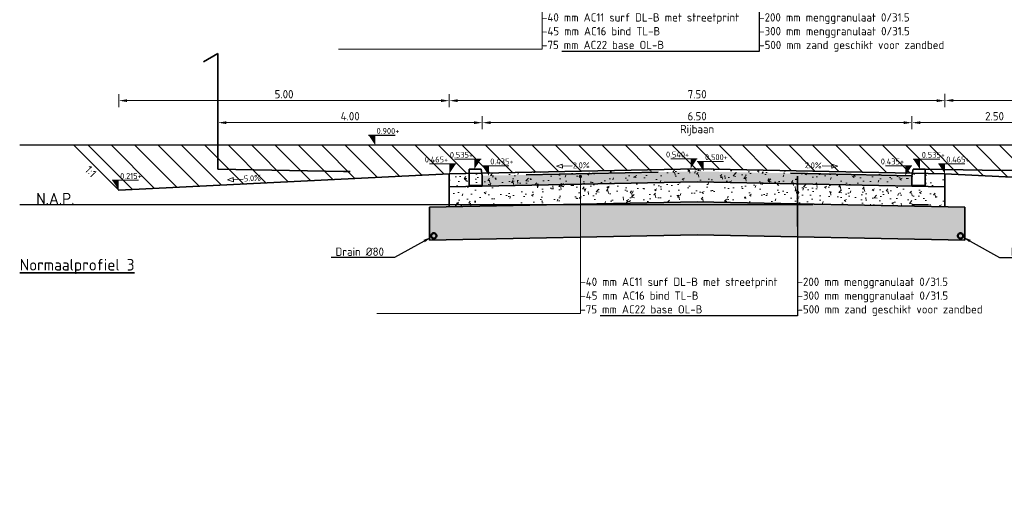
# Model space of a CAD drawing. Header units: metres. Extents: x 89520.4 to 89543, y 465134.2 to 465149.2.
# Tile 1 of 3: x 89520.4 to 89535.3, y 465134.2 to 465141.6. Entities that reach past the tile are written whole.
import ezdxf
from ezdxf import colors
from ezdxf.entities.mleader import LeaderData, LeaderLine
from ezdxf.math import Vec2, Vec3

# ---------------------------------------------------------------- set-up
doc = ezdxf.new("R2010")
doc.units = ezdxf.units.M
for name, pattern in [('AL-NAP_LIJN', [15.25, 12, -1.5, 0.25, -1.5]), ('NLCS-HIDDEN', [4, 2, -2]), ('RI-DRAIN_PP80', [9, 6, -1, 0, -1, 0, -1]), ('XX-HIDDEN', [4, 2, -2])]:
    doc.linetypes.add(name, pattern=pattern)
for name, color, linetype, lineweight in [('N-OI-KL-TRACE_WENSTRACE-G', 7, 'NLCS-HIDDEN', 35), ('N-WE-GW-BERM-G', 90, 'Continuous', 35), ('N-WE-GW-GROND_ONTGRAVEN-A', 253, 'Continuous', 18), ('N-WE-VH-M-50', 7, 'Continuous', 18), ('N-WE-VH-VERHARDING_FUNDERING-G', 7, 'Continuous', 35), ('N-WE-VH-VERHARDING_FUNDERING_GRANULAAT-AD-50', 252, 'Continuous', 18), ('N-WE-VH-VERHARDING_FUNDERING_ZAND-AD-50', 252, 'Continuous', 18), ('N-WE-WH-T25', 7, 'Continuous', 25), ('X-XX-AL-CONSTRUCTIELIJN-GD', 7, 'Continuous', 25), ('X-XX-AL-NAP-GD', 7, 'AL-NAP_LIJN', 25), ('X-XX-AL-NAP-T35', 2, 'Continuous', 35), ('X-XX-AL-PEILMAAT-SD', 7, 'Continuous', 25), ('X-XX-AL-T25', 7, 'Continuous', 25)]:
    doc.layers.add(name, color=color, linetype=linetype, lineweight=lineweight)
for name, color, linetype, lineweight, true_color in [('N-WE-RI-DRAINAGE_DRAIN_PP_80-GD', 7, 'RI-DRAIN_PP80', 50, 0xff9124), ('N-WE-VH-VERHARDING-G', 7, 'XX-HIDDEN', 35, 0x7dbf7d), ('T-WE-VH-M-50', 7, 'Continuous', 18, 0x7dbf7d)]:
    doc.layers.add(name, color=color, linetype=linetype, lineweight=lineweight, true_color=true_color)
doc.layers.add('X-XX-AL-T35', color=7, linetype='Continuous', lineweight=35, plot=False)
doc.styles.add('NLCS-ISO', font='NLCS-ISO.TTF')
doc.styles.add('NLCS-ISO-M50-T25', font='NLCS-ISO.TTF', dxfattribs={"height": 0.125})
doc.styles.add('NLCS-ISO-M50-T35', font='NLCS-ISO.TTF', dxfattribs={"height": 0.175})
doc.dimstyles.new('NLCS-M50-T25-PIJL_L2_H1', dxfattribs={"dimscale": 0.05, "dimtxt": 2.5, "dimasz": 2.5, "dimexe": 2, "dimexo": 2, "dimgap": 0.7, "dimtad": 1, "dimzin": 0, "dimdsep": 46, "dimtxsty": 'NLCS-ISO-M50-T25', "dimcen": 0, "dimdle": 2, "dimclrd": 256, "dimclre": 256, "dimclrt": 256, "dimadec": 1, "dimazin": 0, "dimtfac": 1, "dimtdec": 3, "dimtofl": 0, "dimtmove": 0, "dimatfit": 3, "dimfxl": 2, "dimfxlon": 1, "dimtfillclr": 256, "dimtolj": 1, "dimtzin": 0, "dimlwd": -1, "dimlwe": -1, "dimarcsym": 0})
pattern_1 = [(49.99999999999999, (5.705559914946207, 2.693926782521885), (0.3586300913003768, -0.03137606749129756), [0.03750000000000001, -0.4125]), (355, (5.705559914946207, 2.693926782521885), (-0.06937566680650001, 0.376096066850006), [0.03, -0.33]), (100.4514, (5.735445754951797, 2.691312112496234), (0.2892546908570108, 0.3447197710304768), [0.03187009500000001, -0.350571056]), (46.18420000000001, (5.705559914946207, 2.793926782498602), (0.5336205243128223, -0.08275950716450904), [0.05625, -0.61875]), (96.6356, (5.750028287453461, 2.787030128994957), (0.4673313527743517, 0.4870589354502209), [0.047805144, -0.5258565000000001]), (351.1842, (5.705559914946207, 2.793926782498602), (0.4673309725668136, 0.4870593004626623), [0.04500000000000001, -0.4950000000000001]), (21, (5.755559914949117, 2.768926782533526), (0.2984535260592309, -0.2013094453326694), [0.03750000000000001, -0.4125]), (326.0000000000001, (5.755559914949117, 2.768926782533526), (0.1216576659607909, 0.3625750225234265), [0.03, -0.33]), (71.4514, (5.78043103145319, 2.752150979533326), (0.420111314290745, 0.1612652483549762), [0.03187009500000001, -0.350571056]), (37.50000000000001, (5.705559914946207, 2.693926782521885), (0.006079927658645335, 0.1664469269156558), [0, -0.326, 0, -0.335, 0, -0.33125]), (7.499999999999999, (5.705559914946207, 2.693926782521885), (0.1315347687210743, 0.1972058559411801), [0, -0.191, 0, -0.3185, 0, -0.12625]), (327.5, (5.594059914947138, 2.693926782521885), (0.2669112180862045, -0.01127743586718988), [0, -0.125, 0, -0.39, 0, -0.5175]), (317.5, (5.544059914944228, 2.693926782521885), (0.2915930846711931, 0.05005249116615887), [0, -0.1625, 0, -0.259, 0, -0.3675])]

# ---------------------------------------------------------------- blocks, each defined once
blk = doc.blocks.new('_Dot')
at = {"color": 0, "linetype": 'ByBlock', "lineweight": -2}
blk.add_line((-0.5, 0), (-1, 0), dxfattribs=at)
at = {"color": 0, "linetype": 'ByBlock', "const_width": 0.5}
blk.add_lwpolyline([(-0.25, 0, 1), (0.25, 0, 1)], format="xyb", close=True, dxfattribs=at)
blk = doc.blocks.new('*U6')
blk.add_lwpolyline([(-4.853618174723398, 1.282961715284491), (-3.115357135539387, 0.6533353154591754), (-3.115357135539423, 1.91258811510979)], close=True)
blk.add_lwpolyline([(-0.1561694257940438, 1.282961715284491), (-3.115357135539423, 1.282961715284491)])
at = {"style": 'NLCS-ISO'}
blk.add_attdef('AFSCHOT', (0.05833232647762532, 0.5282146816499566), '', height=1.8, dxfattribs=at)
blk = doc.blocks.new('SAL-PEILMAAT_INFRACAD_H01-SOD')
at = {"color": 0, "linetype": 'ByBlock', "lineweight": -2}
blk.add_line((-2, 3), (6, 3), dxfattribs=at)
blk.add_solid([(-2, 3), (0, 3), (0, 0)], dxfattribs=at)
at = {"color": 0, "linetype": 'ByBlock', "lineweight": -2, "style": 'NLCS-ISO'}
blk.add_attdef('...', (0.3999999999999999, 3.399999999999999), '', height=1.8, dxfattribs=at)
blk = doc.blocks.new('*D15')
at = {"layer": 'Defpoints', "color": 0, "transparency": 16777216}
for p in [(91540.7960365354, 465095.3319171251), (91540.7960365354, 465094.2266852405), (91548.29603653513, 465094.2266852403)]:
    blk.add_point(p, dxfattribs=at)
at = {"layer": 'N-WE-VH-M-50', "transparency": 16777216}
for p, q in [((91540.7960365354, 465095.2319171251), (91540.7960365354, 465095.4319171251)), ((91548.17103653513, 465095.3319171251), (91540.9210365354, 465095.3319171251)), ((91548.29603653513, 465095.2319171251), (91548.29603653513, 465095.4319171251))]:
    blk.add_line(p, q, dxfattribs=at)
for points in [[(91540.9210365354, 465095.3527504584), (91540.9210365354, 465095.3110837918), (91540.7960365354, 465095.3319171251)], [(91548.17103653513, 465095.3527504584), (91548.17103653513, 465095.3110837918), (91548.29603653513, 465095.3319171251)]]:
    blk.add_solid(points, dxfattribs=at)
at = {"layer": 'N-WE-VH-M-50', "transparency": 16777216, "insert": (91544.54603653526, 465095.4294171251), "char_height": 0.125, "attachment_point": 5, "style": 'NLCS-ISO-M50-T25'}
blk.add_mtext('\\A1;7.50', dxfattribs=at)
blk = doc.blocks.new('*D16')
at = {"layer": 'Defpoints', "color": 0, "transparency": 16777216}
for p in [(91535.79603653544, 465095.3319171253), (91540.79603653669, 465094.22668524), (91535.79603653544, 465093.9766852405)]:
    blk.add_point(p, dxfattribs=at)
at = {"layer": 'N-WE-VH-M-50', "transparency": 16777216}
for p, q in [((91535.79603653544, 465095.2319171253), (91535.79603653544, 465095.4319171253)), ((91540.67103653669, 465095.3319171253), (91535.92103653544, 465095.3319171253)), ((91540.79603653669, 465095.2319171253), (91540.79603653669, 465095.4319171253))]:
    blk.add_line(p, q, dxfattribs=at)
for points in [[(91535.92103653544, 465095.3527504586), (91535.92103653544, 465095.311083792), (91535.79603653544, 465095.3319171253)], [(91540.67103653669, 465095.3527504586), (91540.67103653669, 465095.311083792), (91540.79603653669, 465095.3319171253)]]:
    blk.add_solid(points, dxfattribs=at)
at = {"layer": 'N-WE-VH-M-50', "transparency": 16777216, "insert": (91538.29603653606, 465095.4294171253), "char_height": 0.125, "attachment_point": 5, "style": 'NLCS-ISO-M50-T25'}
blk.add_mtext('\\A1;5.00', dxfattribs=at)
blk = doc.blocks.new('*D17')
at = {"layer": 'Defpoints', "color": 0, "transparency": 16777216}
for p in [(91548.2960365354, 465095.3348900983), (91548.2960365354, 465094.2266852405), (91553.2960365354, 465093.9766852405)]:
    blk.add_point(p, dxfattribs=at)
at = {"layer": 'N-WE-VH-M-50', "transparency": 16777216}
for p, q in [((91548.2960365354, 465095.2348900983), (91548.2960365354, 465095.4348900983)), ((91553.1710365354, 465095.3348900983), (91548.4210365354, 465095.3348900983)), ((91553.2960365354, 465095.2348900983), (91553.2960365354, 465095.4348900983))]:
    blk.add_line(p, q, dxfattribs=at)
for points in [[(91548.4210365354, 465095.3557234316), (91548.4210365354, 465095.314056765), (91548.2960365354, 465095.3348900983)], [(91553.1710365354, 465095.3557234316), (91553.1710365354, 465095.314056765), (91553.2960365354, 465095.3348900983)]]:
    blk.add_solid(points, dxfattribs=at)
at = {"layer": 'N-WE-VH-M-50', "transparency": 16777216, "insert": (91550.7960365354, 465095.4323900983), "char_height": 0.125, "attachment_point": 5, "style": 'NLCS-ISO-M50-T25'}
blk.add_mtext('\\A1;5.00', dxfattribs=at)
blk = doc.blocks.new('*D18')
at = {"layer": 'Defpoints', "color": 0, "transparency": 16777216}
for p in [(91547.79603653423, 465094.9989692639), (91547.79603653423, 465094.3116772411), (91541.29603653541, 465094.1966772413)]:
    blk.add_point(p, dxfattribs=at)
at = {"layer": 'T-WE-VH-M-50', "transparency": 16777216}
for p, q in [((91541.29603653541, 465094.8989692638), (91541.29603653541, 465095.0989692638)), ((91541.42103653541, 465094.9989692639), (91547.67103653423, 465094.9989692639)), ((91547.79603653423, 465094.8989692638), (91547.79603653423, 465095.0989692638))]:
    blk.add_line(p, q, dxfattribs=at)
for points in [[(91541.42103653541, 465095.0198025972), (91541.42103653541, 465094.9781359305), (91541.29603653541, 465094.9989692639)], [(91547.67103653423, 465095.0198025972), (91547.67103653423, 465094.9781359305), (91547.79603653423, 465094.9989692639)]]:
    blk.add_solid(points, dxfattribs=at)
at = {"layer": 'T-WE-VH-M-50', "transparency": 16777216, "char_height": 0.125, "attachment_point": 5, "style": 'NLCS-ISO-M50-T25'}
for s, insert in [('\\A1;6.50', (91544.54603653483, 465095.0964692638)), ('\\A1;Rijbaan', (91544.54603653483, 465094.8827192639))]:
    blk.add_mtext(s, dxfattribs=dict(at, insert=insert))
blk = doc.blocks.new('*D20')
at = {"layer": 'Defpoints', "color": 0, "transparency": 16777216}
for p in [(91541.29603653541, 465094.9989692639), (91537.29603653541, 465094.2966772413), (91541.29603653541, 465094.1966772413)]:
    blk.add_point(p, dxfattribs=at)
at = {"layer": 'T-WE-VH-M-50', "transparency": 16777216}
for p, q in [((91537.29603653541, 465094.8989692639), (91537.29603653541, 465095.0989692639)), ((91537.42103653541, 465094.9989692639), (91541.17103653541, 465094.9989692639)), ((91541.29603653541, 465094.8989692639), (91541.29603653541, 465095.0989692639))]:
    blk.add_line(p, q, dxfattribs=at)
for points in [[(91537.42103653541, 465095.0198025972), (91537.42103653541, 465094.9781359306), (91537.29603653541, 465094.9989692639)], [(91541.17103653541, 465095.0198025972), (91541.17103653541, 465094.9781359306), (91541.29603653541, 465094.9989692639)]]:
    blk.add_solid(points, dxfattribs=at)
at = {"layer": 'T-WE-VH-M-50', "transparency": 16777216, "insert": (91539.29603653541, 465095.0964692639), "char_height": 0.125, "attachment_point": 5, "style": 'NLCS-ISO-M50-T25'}
blk.add_mtext('\\A1;4.00', dxfattribs=at)
blk = doc.blocks.new('*D21')
at = {"layer": 'Defpoints', "color": 0, "transparency": 16777216}
for p in [(91550.29603653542, 465094.9989692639), (91547.79603653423, 465094.2966772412), (91550.29603653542, 465094.2966772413)]:
    blk.add_point(p, dxfattribs=at)
at = {"layer": 'T-WE-VH-M-50', "transparency": 16777216}
for p, q in [((91547.79603653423, 465094.8989692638), (91547.79603653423, 465095.0989692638)), ((91547.92103653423, 465094.9989692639), (91550.17103653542, 465094.9989692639)), ((91550.29603653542, 465094.8989692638), (91550.29603653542, 465095.0989692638))]:
    blk.add_line(p, q, dxfattribs=at)
for points in [[(91547.92103653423, 465095.0198025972), (91547.92103653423, 465094.9781359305), (91547.79603653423, 465094.9989692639)], [(91550.17103653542, 465095.0198025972), (91550.17103653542, 465094.9781359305), (91550.29603653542, 465094.9989692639)]]:
    blk.add_solid(points, dxfattribs=at)
at = {"layer": 'T-WE-VH-M-50', "transparency": 16777216, "insert": (91549.04603653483, 465095.0964692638), "char_height": 0.125, "attachment_point": 5, "style": 'NLCS-ISO-M50-T25'}
blk.add_mtext('\\A1;2.50', dxfattribs=at)
blk = doc.blocks.new('A$Cab7d9f6e')
at = {"layer": 'N-WE-GW-GROND_ONTGRAVEN-A'}
h = blk.add_hatch(dxfattribs=at)
h.set_pattern_fill('AGW-WERK_ONTGRAVEN', color=256, scale=0.05, pattern_type=2)
h.set_pattern_definition([(135, (-91587.35816386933, -465107.3527504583), (-0.1767766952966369, -0.1767766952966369), [])])
h.paths.add_polyline_path([(12.87003199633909, -4.691073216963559), (-5.999952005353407, -4.691073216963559), (-5.314960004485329, -5.376065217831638), (-0.3149600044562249, -5.126065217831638), (3.435039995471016, -5.051065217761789), (7.185039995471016, -5.126065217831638), (12.18503999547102, -5.376065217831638)])
at = {"layer": 'N-WE-VH-VERHARDING-G', "linetype": 'ByBlock', "true_color": 0xd7ebd2}
h = blk.add_hatch(color=254, dxfattribs=at)
h.dxf.hatch_style = 1
h.paths.add_polyline_path([(6.685039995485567, -5.316105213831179), (6.685039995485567, -5.156073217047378), (3.435039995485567, -5.091073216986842), (0.1850399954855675, -5.156073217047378), (0.1850399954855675, -5.316105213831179), (3.435039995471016, -5.251105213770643)])
at = {"layer": 'N-WE-VH-VERHARDING_FUNDERING_GRANULAAT-AD-50'}
h = blk.add_hatch(dxfattribs=at)
h.set_pattern_fill('AVH-FUNDERING_GRANULAAT_MENG_01-SO', color=256, scale=0.05, pattern_type=2)
h.set_pattern_definition(pattern_1)
h.paths.add_polyline_path([(7.185039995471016, -5.126065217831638), (3.435039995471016, -5.051065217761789), (-0.3149600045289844, -5.126065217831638), (-0.3149600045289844, -5.326105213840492), (3.435039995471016, -5.251105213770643), (7.185039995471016, -5.326105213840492)])
h = blk.add_hatch(dxfattribs=at)
h.set_pattern_fill('AVH-FUNDERING_GRANULAAT_MENG_01-SO', color=256, scale=0.05, pattern_type=2)
h.set_pattern_definition(pattern_1)
h.paths.add_polyline_path([(7.185039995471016, -5.326105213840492), (3.435039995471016, -5.251105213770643), (-0.3149600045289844, -5.326105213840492), (-0.3149600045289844, -5.62616520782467), (3.435039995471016, -5.551165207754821), (7.185039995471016, -5.62616520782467)])
at = {"layer": 'N-WE-VH-VERHARDING_FUNDERING_ZAND-AD-50'}
h = blk.add_hatch(dxfattribs=at)
h.set_pattern_fill('AVH-FUNDERING_ZAND-SO', color=256, scale=0.05, pattern_type=2)
h.set_pattern_definition([(37.50000000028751, (-14.92759791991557, -5.317571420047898), (-0.00314966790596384, 0.09634118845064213), [0, -0.07600000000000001, 0, -0.085, 0, -0.08125]), (7.500000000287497, (-14.92759791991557, -5.317571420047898), (0.0884888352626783, 0.141107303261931), [0, -0.041, 0, -0.0685, 0, -0.02625]), (327.5000000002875, (-14.98909791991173, -5.317571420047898), (0.1557070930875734, 0.0002829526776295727), [0, -0.02499999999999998, 0, -0.08999999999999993, 0, -0.1174999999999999]), (317.5000000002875, (-14.98909791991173, -5.317571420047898), (0.1503063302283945, 0.04388377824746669), [0, -0.0125, 0, -0.059, 0, -0.0675])])
h.paths.add_polyline_path([(7.485039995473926, -5.632165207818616), (3.435039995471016, -5.551165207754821), (-0.6149600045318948, -5.632165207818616), (-0.6149600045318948, -6.132265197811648), (3.435039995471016, -6.051265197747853), (7.485039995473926, -6.132265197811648)])
at = {"layer": 'N-WE-GW-BERM-G', "flags": 128}
for points in [[(-0.3149600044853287, -5.126065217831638), (-5.314960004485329, -5.376065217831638), (-5.999952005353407, -4.691073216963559)], [(7.185039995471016, -5.126065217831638), (12.18503999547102, -5.376065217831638), (12.87003199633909, -4.691073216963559)]]:
    blk.add_lwpolyline(points, dxfattribs=at)
at = {"layer": 'N-WE-RI-DRAINAGE_DRAIN_PP_80-GD'}
for centre in [(-0.5499600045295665, -6.065952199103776), (7.420039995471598, -6.065952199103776)]:
    blk.add_circle(centre, 0.04, dxfattribs=at)
at = {"layer": 'N-WE-VH-VERHARDING-G', "linetype": 'ByBlock', "flags": 128}
for points in [[(-3.814960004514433, -5.056073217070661), (-3.814960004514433, -3.306073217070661), (-4.031466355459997, -3.431073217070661), (-3.814960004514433, -3.556073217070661)], [(-3.814960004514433, -5.056073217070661), (-1.914960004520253, -5.094073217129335), (-0.01496000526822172, -5.056073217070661)], [(6.885039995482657, -5.056073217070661), (8.035039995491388, -5.079073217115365), (9.18503999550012, -5.056073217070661)], [(6.685039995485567, -5.316105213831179), (6.685039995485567, -5.156073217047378), (3.435039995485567, -5.091073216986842), (0.1850399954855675, -5.156073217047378), (0.1850399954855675, -5.316105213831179)]]:
    blk.add_lwpolyline(points, dxfattribs=at)
for points in [[(-0.01496000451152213, -5.306073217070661), (0.1850399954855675, -5.306073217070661), (0.1850399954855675, -5.156073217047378), (0.165039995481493, -5.056073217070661), (-0.01496000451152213, -5.056073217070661)], [(6.885039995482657, -5.306073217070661), (6.685039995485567, -5.306073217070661), (6.685039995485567, -5.156073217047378), (6.705039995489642, -5.056073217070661), (6.885039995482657, -5.056073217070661)]]:
    blk.add_lwpolyline(points, close=True, dxfattribs=at)
at = {"layer": 'N-WE-VH-VERHARDING_FUNDERING-G'}
for p, q in [((-0.3149600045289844, -5.62616520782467), (-0.3149600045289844, -5.126065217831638)), ((7.185039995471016, -5.62616520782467), (7.185039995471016, -5.126065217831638)), ((-0.6149600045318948, -6.132265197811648), (-0.6149600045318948, -5.632165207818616)), ((7.485039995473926, -6.132265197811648), (7.485039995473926, -5.632165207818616))]:
    blk.add_line(p, q, dxfattribs=at)
at = {"layer": 'N-WE-VH-VERHARDING_FUNDERING-G', "flags": 128}
for points in [[(7.185039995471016, -5.126065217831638), (3.435039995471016, -5.051065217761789), (-0.3149600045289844, -5.126065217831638)], [(7.185039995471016, -5.326105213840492), (3.435039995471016, -5.251105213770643), (-0.3149600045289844, -5.326105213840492)], [(7.485039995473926, -5.632165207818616), (3.435039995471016, -5.551165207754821), (-0.6149600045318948, -5.632165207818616)], [(7.485039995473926, -6.132265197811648), (3.435039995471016, -6.051265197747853), (-0.6149600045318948, -6.132265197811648)]]:
    blk.add_lwpolyline(points, dxfattribs=at)
at = {"layer": 'X-XX-AL-CONSTRUCTIELIJN-GD', "color": 252, "flags": 128}
blk.add_lwpolyline([(-6.814960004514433, -4.691073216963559), (14.23503999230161, -4.691073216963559), (14.68503999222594, -5.141073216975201), (15.68503999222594, -5.141073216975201)], dxfattribs=at)
at = {"layer": 'X-XX-AL-NAP-GD'}
blk.add_line((-6.814960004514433, -5.591073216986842), (15.68503999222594, -5.591073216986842), dxfattribs=at)
at = {"layer": 'N-WE-VH-M-50'}
ref = blk.add_blockref('SAL-PEILMAAT_INFRACAD_H01-SOD', (-0.3149600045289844, -5.126065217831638), dxfattribs=dict(at, xscale=-0.05, yscale=0.05, zscale=0.05))
ref.add_attrib('...', '0.465+', (-0.6859600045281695, -4.956065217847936), dxfattribs={"layer": '0', "color": 0, "linetype": 'ByBlock', "lineweight": -2, "height": 0.09000000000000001, "style": 'NLCS-ISO'})
ref = blk.add_blockref('SAL-PEILMAAT_INFRACAD_H01-SOD', (3.335039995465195, -5.051065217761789), dxfattribs=dict(at, xscale=-0.05, yscale=0.05, zscale=0.05))
ref.add_attrib('...', '0.540+', (2.96403999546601, -4.881065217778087), dxfattribs={"layer": '0', "color": 0, "linetype": 'ByBlock', "lineweight": -2, "height": 0.09000000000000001, "style": 'NLCS-ISO'})
at = {"layer": 'N-WE-VH-M-50', "xscale": 0.05, "yscale": 0.05, "zscale": 0.05}
for p, values in [((7.185039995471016, -5.126065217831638), {'...': '0.465+'}), ((-5.314960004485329, -5.376065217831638), {'...': '0.215+'})]:
    blk.add_blockref('SAL-PEILMAAT_INFRACAD_H01-SOD', p, dxfattribs=at).add_auto_attribs(values)
at = {"layer": 'N-WE-VH-M-50', "xscale": 0.05000000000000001, "yscale": 0.05000000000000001, "zscale": 0.05000000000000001}
for p, rotation, values in [((1.552040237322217, -5.072929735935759), 1.145762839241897, {'AFSCHOT': '2.0%'}), ((-3.42314008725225, -5.271466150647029), 3.056134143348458, {'AFSCHOT': '5.0%'})]:
    blk.add_blockref('*U6', p, dxfattribs=dict(at, rotation=rotation)).add_auto_attribs(values)
at = {"layer": 'N-WE-VH-M-50'}
ref = blk.add_blockref('*U6', (5.318039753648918, -5.072929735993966), dxfattribs=dict(at, xscale=-0.05, yscale=0.05000000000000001, zscale=0.05000000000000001, rotation=358.8542371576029))
ref.add_attrib('AFSCHOT', '2.0%', (5.063702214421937, -5.04142696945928), dxfattribs={"layer": '0', "height": 0.09000000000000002, "rotation": 358.8542371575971, "style": 'NLCS-ISO'})
at = {"layer": 'T-WE-VH-M-50'}
ref = blk.add_blockref('SAL-PEILMAAT_INFRACAD_H01-SOD', (0.06503999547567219, -5.056073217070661), dxfattribs=dict(at, xscale=-0.05, yscale=0.05, zscale=0.05))
ref.add_attrib('...', '0.535+', (-0.3059600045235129, -4.88607321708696), dxfattribs={"layer": '0', "color": 0, "linetype": 'ByBlock', "lineweight": -2, "height": 0.09000000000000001, "style": 'NLCS-ISO'})
at = {"layer": 'T-WE-VH-M-50', "xscale": 0.05, "yscale": 0.05, "zscale": 0.05}
for p, values in [((0.2850399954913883, -5.156073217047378), {'...': '0.435+'}), ((3.535039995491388, -5.091073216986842), {'...': '0.500+'})]:
    blk.add_blockref('SAL-PEILMAAT_INFRACAD_H01-SOD', p, dxfattribs=at).add_auto_attribs(values)
at = {"layer": 'T-WE-VH-M-50'}
ref = blk.add_blockref('SAL-PEILMAAT_INFRACAD_H01-SOD', (6.585039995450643, -5.156073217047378), dxfattribs=dict(at, xscale=-0.05, yscale=0.05, zscale=0.05))
ref.add_attrib('...', '0.435+', (6.214039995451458, -4.986073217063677), dxfattribs={"layer": '0', "color": 0, "linetype": 'ByBlock', "lineweight": -2, "height": 0.09000000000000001, "style": 'NLCS-ISO'})
ref = blk.add_blockref('SAL-PEILMAAT_INFRACAD_H01-SOD', (6.805039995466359, -5.056073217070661), dxfattribs=dict(at, xscale=0.05, yscale=0.05, zscale=0.05))
ref.add_attrib('...', '0.535+', (6.834039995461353, -4.88607321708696), dxfattribs={"layer": '0', "color": 0, "linetype": 'ByBlock', "lineweight": -2, "height": 0.09000000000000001, "style": 'NLCS-ISO'})
at = {"layer": 'X-XX-AL-PEILMAAT-SD', "color": 252, "xscale": 0.05, "yscale": 0.05, "zscale": 0.05}
blk.add_blockref('SAL-PEILMAAT_INFRACAD_H01-SOD', (-1.435695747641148, -4.694046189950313), dxfattribs=at).add_auto_attribs({'...': '0.900+'})
at = {"layer": 'X-XX-AL-NAP-T35', "insert": (-6.564960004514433, -5.591073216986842), "char_height": 0.175, "attachment_point": 7, "style": 'NLCS-ISO-M50-T35'}
blk.add_mtext_dynamic_manual_height_columns('N.A.P.', width=0.6085349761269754, gutter_width=1.75, heights=[0.175], dxfattribs=at)
at = {"layer": 'X-XX-AL-T25', "insert": (-5.748706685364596, -4.992998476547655), "char_height": 0.125, "attachment_point": 1, "rotation": 313.6090313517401, "style": 'NLCS-ISO-M50-T25'}
blk.add_mtext('1:1', dxfattribs=at)
at = {"layer": 'X-XX-AL-T35', "style": 'NLCS-ISO-M50-T35'}
blk.add_text('%%UNormaalprofiel 3', height=0.175, dxfattribs=at).set_placement((-6.814960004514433, -6.591073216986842))
at = {"layer": 'N-WE-VH-M-50'}
for base, p1, p2, picture, middle in [((-5.314960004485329, -4.020833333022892), (-0.314960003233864, -5.126065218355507), (-5.314960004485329, -5.376065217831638), '*D16', (-2.814960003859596, -3.923333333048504)), ((-0.3149600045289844, -4.020833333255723), (7.185039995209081, -5.126065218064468), (-0.3149600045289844, -5.126065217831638), '*D15', (3.435039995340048, -3.923333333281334)), ((7.185039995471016, -4.017860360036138), (12.18503999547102, -5.376065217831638), (7.185039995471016, -5.126065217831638), '*D17', (9.685039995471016, -3.92036036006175))]:
    dim = blk.add_linear_dim(base=base, p1=p1, p2=p2, angle=180, dimstyle='NLCS-M50-T25-PIJL_L2_H1', dxfattribs=at)
    dim.commit()
    dim.dimension.update_dxf_attribs({"geometry": picture, "text_midpoint": middle, "insert": (-91541.11099653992, -465099.3527504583)})
at = {"layer": 'T-WE-VH-M-50'}
for base, p1, p2, text, picture, middle in [((0.1850399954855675, -4.353781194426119), (-3.814960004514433, -5.056073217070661), (0.1850399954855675, -5.156073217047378), '<>\\X', '*D20', (-1.814960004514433, -4.353781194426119)), ((6.685039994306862, -4.353781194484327), (0.1850399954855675, -5.156073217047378), (6.685039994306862, -5.041073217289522), '<>\\XRijbaan', '*D18', (3.435039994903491, -4.353781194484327)), ((9.18503999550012, -4.353781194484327), (6.685039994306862, -5.056073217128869), (9.18503999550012, -5.056073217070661), '<>\\X', '*D21', (7.935039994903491, -4.353781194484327))]:
    dim = blk.add_linear_dim(base=base, p1=p1, p2=p2, text=text, dimstyle='NLCS-M50-T25-PIJL_L2_H1', dxfattribs=at)
    dim.commit()
    dim.dimension.update_dxf_attribs({"geometry": picture, "text_midpoint": middle, "insert": (-91541.11099653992, -465099.3527504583)})
at = {"layer": 'N-WE-WH-T25'}
ml = blk.add_multileader_mtext('Standard', dxfattribs=at)
ml.set_content('Drain %%C80', color=256, style='NLCS-ISO-M50-T25')
ml.set_leader_properties(color=256, linetype='ByLayer', lineweight=-1)
ml.build(insert=Vec2(0, 0))
ml.multileader.update_dxf_attribs({"text_left_attachment_type": 5, "text_right_attachment_type": 5, "dogleg_length": 0.125, "arrow_head_size": 0.125})
ctx = ml.context
ctx.base_point, ctx.char_height, ctx.arrow_head_size, ctx.landing_gap_size, ctx.plane_origin = Vec3(-2.081489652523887, -6.394052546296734), 0.125, 0.125, 0.04500000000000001, Vec3(-0.5899600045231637, -6.065952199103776)
ctx.left_attachment, ctx.right_attachment = 5, 5
notes = []
notes.append((ctx, [(0, (1, 1, 0), (-1.141489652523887, -6.394052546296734), (-1, 0), 0.125, [(0, [(-0.5856405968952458, -6.084032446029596)], 0, [])])]))
ctx.mtext.insert, ctx.mtext.flow_direction = Vec3(-2.036489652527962, -6.244052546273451), 5
ml = blk.add_multileader_mtext('Standard', dxfattribs=at)
ml.set_content('Drain %%C80', color=256, style='NLCS-ISO-M50-T25')
ml.set_leader_properties(color=256, linetype='ByLayer', lineweight=-1)
ml.build(insert=Vec2(0, 0))
ml.multileader.update_dxf_attribs({"text_left_attachment_type": 5, "text_right_attachment_type": 5, "dogleg_length": 0.125, "arrow_head_size": 0.125})
ctx = ml.context
ctx.base_point, ctx.char_height, ctx.arrow_head_size, ctx.landing_gap_size, ctx.plane_origin = Vec3(8.136569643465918, -6.394052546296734), 0.125, 0.125, 0.04500000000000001, Vec3(7.460039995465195, -6.065952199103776)
ctx.left_attachment, ctx.right_attachment = 5, 5
notes.append((ctx, [(0, (1, 1, 0), (8.011569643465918, -6.394052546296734), (1, 0), 0.125, [(0, [(7.455720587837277, -6.084032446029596)], 0, [])])]))
ctx.mtext.insert, ctx.mtext.flow_direction = Vec3(8.181569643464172, -6.244052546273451), 5
at = {"layer": 'T-WE-VH-M-50'}
ml = blk.add_multileader_mtext('Standard', dxfattribs=at)
ml.set_content('-40 mm AC11 surf DL-B met streetprint\\P-45 mm AC16 bind TL-B\\P-75 mm AC22 base OL-B', color=256, style='NLCS-ISO-M50-T25')
ml.set_leader_properties(color=256, linetype='ByLayer', lineweight=-1)
ml.set_arrow_properties(name='DOT')
ml.build(insert=Vec2(0, 0))
ml.multileader.update_dxf_attribs({"has_dogleg": 0, "text_left_attachment_type": 4, "text_right_attachment_type": 5, "dogleg_length": 0.125, "arrow_head_size": 0.05})
ctx = ml.context
ctx.base_point, ctx.char_height, ctx.arrow_head_size, ctx.landing_gap_size, ctx.plane_origin = Vec3(1.08926165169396, -3.240625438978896), 0.125, 0.05, 0, Vec3(0.5750629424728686, -2.437767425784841)
ctx.left_attachment, ctx.right_attachment = 4, 5
notes.append((ctx, [(0, (1, 1, 0), (0.9642616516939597, -3.240625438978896), (1, 0), 0.125, [(4, [(1.08926165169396, -1.16777836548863), (1.08926165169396, -1.218546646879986), (1.08926165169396, -1.276819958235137)], 0, [])])]))
ctx.mtext.insert, ctx.mtext.flow_direction = Vec3(1.08926165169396, -2.698864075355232), 5
ml = blk.add_multileader_mtext('Standard', dxfattribs=at)
ml.set_content('-40 mm AC11 surf DL-B met streetprint\\P-45 mm AC16 bind TL-B\\P-75 mm AC22 base OL-B', color=256, style='NLCS-ISO-M50-T25')
ml.set_leader_properties(color=256, linetype='ByLayer', lineweight=-1)
ml.set_arrow_properties(name='DOT')
ml.build(insert=Vec2(0, 0))
ml.multileader.update_dxf_attribs({"has_dogleg": 0, "text_left_attachment_type": 4, "text_right_attachment_type": 5, "dogleg_length": 0.125, "arrow_head_size": 0.05})
ctx = ml.context
ctx.base_point, ctx.char_height, ctx.arrow_head_size, ctx.landing_gap_size, ctx.plane_origin = Vec3(1.669417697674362, -7.240625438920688), 0.125, 0.05, 0, Vec3(1.155218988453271, -6.437767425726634)
ctx.left_attachment, ctx.right_attachment = 4, 5
notes.append((ctx, [(0, (1, 1, 0), (1.544417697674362, -7.240625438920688), (1, 0), 0.125, [(4, [(1.669417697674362, -5.167778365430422), (1.669417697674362, -5.218546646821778), (1.669417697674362, -5.27681995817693)], 0, [])])]))
ctx.mtext.insert, ctx.mtext.flow_direction = Vec3(1.669417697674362, -6.698864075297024), 5
at = {"layer": 'X-XX-AL-T25'}
ml = blk.add_multileader_mtext('Standard', dxfattribs=at)
ml.set_content('-200 mm menggranulaat 0/31.5\\P-300 mm menggranulaat 0/31.5\\P-500 mm zand geschikt voor zandbed', color=256, style='NLCS-ISO-M50-T25')
ml.set_leader_properties(color=256, linetype='ByLayer', lineweight=-1)
ml.set_arrow_properties(name='DOT')
ml.build(insert=Vec2(0, 0))
ml.multileader.update_dxf_attribs({"has_dogleg": 0, "text_left_attachment_type": 4, "text_right_attachment_type": 5, "dogleg_length": 0.125, "arrow_head_size": 0.05})
ctx = ml.context
ctx.base_point, ctx.char_height, ctx.arrow_head_size, ctx.landing_gap_size, ctx.plane_origin = Vec3(4.375531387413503, -3.278030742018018), 0.125, 0.05, 0, Vec3(3.861332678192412, -2.437767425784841)
ctx.left_attachment, ctx.right_attachment = 4, 5
notes.append((ctx, [(0, (1, 1, 0), (4.250531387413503, -3.278030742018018), (1, 0), 0.125, [(3, [(4.375531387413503, -1.411103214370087), (4.375531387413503, -1.92640621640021), (4.375531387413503, -1.067325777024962)], 0, [])])]))
ctx.mtext.insert, ctx.mtext.flow_direction = Vec3(4.375531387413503, -2.698864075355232), 5
ml = blk.add_multileader_mtext('Standard', dxfattribs=at)
ml.set_content('-200 mm menggranulaat 0/31.5\\P-300 mm menggranulaat 0/31.5\\P-500 mm zand geschikt voor zandbed', color=256, style='NLCS-ISO-M50-T25')
ml.set_leader_properties(color=256, linetype='ByLayer', lineweight=-1)
ml.set_arrow_properties(name='DOT')
ml.build(insert=Vec2(0, 0))
ml.multileader.update_dxf_attribs({"has_dogleg": 0, "text_left_attachment_type": 4, "text_right_attachment_type": 5, "dogleg_length": 0.125, "arrow_head_size": 0.05})
ctx = ml.context
ctx.base_point, ctx.char_height, ctx.arrow_head_size, ctx.landing_gap_size, ctx.plane_origin = Vec3(4.955687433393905, -7.27803074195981), 0.125, 0.05, 0, Vec3(4.441488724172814, -6.437767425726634)
ctx.left_attachment, ctx.right_attachment = 4, 5
notes.append((ctx, [(0, (1, 1, 0), (4.830687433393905, -7.27803074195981), (1, 0), 0.125, [(3, [(4.955687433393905, -5.411103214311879), (4.955687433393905, -5.926406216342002), (4.955687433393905, -5.162302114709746)], 0, [])])]))
ctx.mtext.insert, ctx.mtext.flow_direction = Vec3(4.955687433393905, -6.698864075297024), 5
for ctx, leaders in notes:
    for number, flags, end, landing, length, lines in leaders:
        leader = LeaderData()
        leader.index, (leader.has_last_leader_line, leader.has_dogleg_vector, leader.attachment_direction) = number, flags
        leader.last_leader_point, leader.dogleg_vector, leader.dogleg_length = Vec3(end), Vec3(landing), length
        for number, points, colour, breaks in lines:
            line = LeaderLine()
            line.index, line.vertices, line.color, line.breaks = number, Vec3.list(points), colors.encode_raw_color(colour), breaks
            leader.lines.append(line)
        ctx.leaders.append(leader)

msp = doc.modelspace()

# ---------------------------------------------------------------- block references
at = {"layer": 'N-OI-KL-TRACE_WENSTRACE-G'}
msp.add_blockref('A$Cab7d9f6e', (89527.23431653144, 465144.3694943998), dxfattribs=at)

doc.saveas('drawing.dxf')
